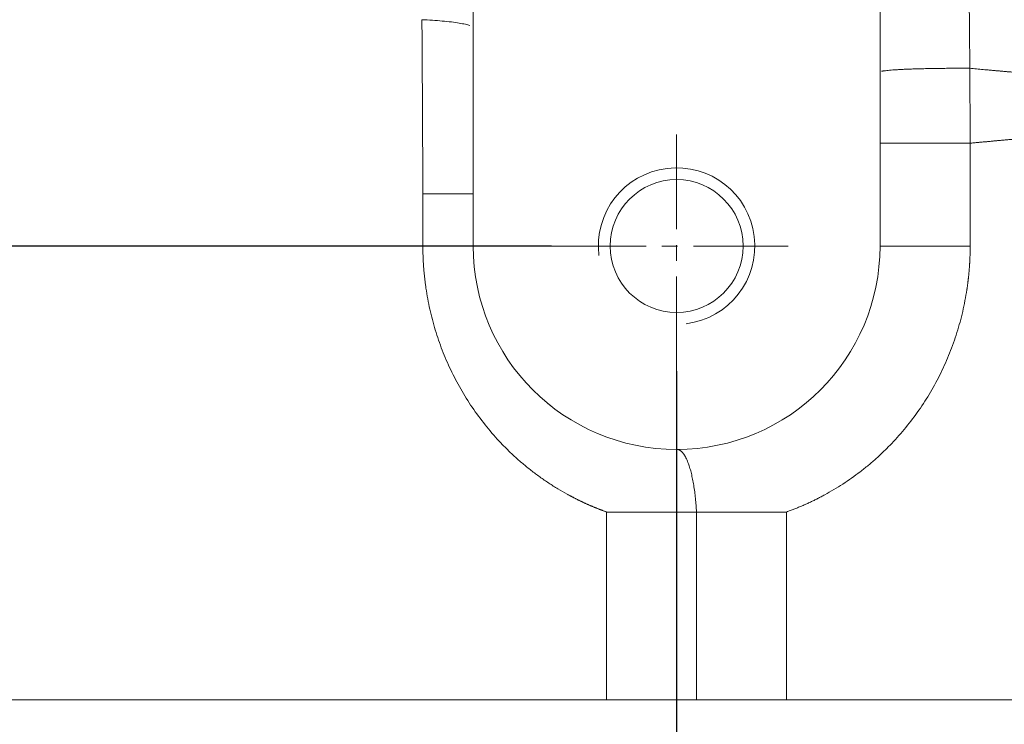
# Model space of a CAD drawing. Header units: millimetres. Extents: x 176 to 9387, y -11044 to -3322.
# Tile 120 of 256: x 6821 to 6884, y -10316 to -10271. Entities that reach past the tile are written whole.
import ezdxf

# ---------------------------------------------------------------- set-up
doc = ezdxf.new("R2010")
doc.units = ezdxf.units.MM
doc.header["$LTSCALE"] = 0.3175
doc.linetypes.add('CENTER2', pattern=[28.575, 19.05, -3.175, 3.175, -3.175])
for name, color, linetype, lineweight in [('1轮廓实线层', 7, 'Continuous', 18), ('2细线层', 4, 'Continuous', 13), ('3中心线层', 1, 'CENTER2', 13), ('7标注层', 4, 'Continuous', 13)]:
    doc.layers.add(name, color=color, linetype=linetype, lineweight=lineweight)
doc.styles.add('PC_TEXTSTYLE', font='ISOCP.SHX', dxfattribs={"width": 0.707, "bigfont": 'GBCBIG.SHX'})
doc.dimstyles.new('GB_LINEAR', dxfattribs={"dimtxt": 3.5, "dimasz": 3.5, "dimexe": 1, "dimexo": 0, "dimgap": 1.5, "dimtad": 1, "dimdsep": 46, "dimtxsty": 'PC_TEXTSTYLE', "dimcen": 0, "dimclrd": 256, "dimclrt": 3, "dimadec": 0, "dimazin": 2, "dimtp": 0.1, "dimtm": 0.1, "dimtfac": 0.71, "dimtdec": 3, "dimtmove": 0, "dimatfit": 3, "dimfxl": 1, "dimtfill": 1, "dimarcsym": 0})

# ---------------------------------------------------------------- blocks, each defined once
blk = doc.blocks.new('_Oblique')
at = {"color": 0, "lineweight": -2}
blk.add_line((-0.5, -0.5), (0.5, 0.5), dxfattribs=at)
blk = doc.blocks.new('*D55')
at = {"layer": '7标注层', "color": 0, "lineweight": -2, "transparency": 16777216}
for p, q in [((6855.383, -10235.875), (6792.383, -10235.875)), ((6855.383, -10285.875), (6792.383, -10285.875))]:
    blk.add_line(p, q, dxfattribs=at)
at = {"layer": '7标注层', "lineweight": -2, "transparency": 16777216}
blk.add_line((6799.383, -10285.875), (6799.383, -10235.875), dxfattribs=at)
at = {"layer": 'Defpoints', "color": 0, "transparency": 16777216}
for p in [(6799.383, -10235.875), (6855.383, -10235.875), (6855.383, -10285.875)]:
    blk.add_point(p, dxfattribs=at)
at = {"layer": '7标注层', "lineweight": -2, "transparency": 16777216, "xscale": 24.5, "yscale": 24.5, "zscale": 24.5}
for p, rotation in [((6799.383, -10235.875), 90), ((6799.383, -10285.875), 270)]:
    blk.add_blockref('_Oblique', p, dxfattribs=dict(at, rotation=rotation))
at = {"layer": '7标注层', "color": 3, "transparency": 16777216, "insert": (6776.633, -10260.875), "char_height": 24.5, "attachment_point": 5, "rotation": 90, "style": 'PC_TEXTSTYLE', "bg_fill": 3, "box_fill_scale": 1.1, "bg_fill_color": 257, "bg_fill_transparency": 0}
blk.add_mtext('50', dxfattribs=at)
blk = doc.blocks.new('*D56')
at = {"layer": '7标注层', "color": 0, "lineweight": -2, "transparency": 16777216}
for p, q in [((6863.383, -10293.875), (6863.383, -10377.875)), ((6953.383, -10293.875), (6953.383, -10377.875))]:
    blk.add_line(p, q, dxfattribs=at)
at = {"layer": '7标注层', "lineweight": -2, "transparency": 16777216}
blk.add_line((6887.883, -10370.875), (6928.883, -10370.875), dxfattribs=at)
at = {"layer": '7标注层', "transparency": 16777216}
for points in [[(6887.883, -10366.791), (6887.883, -10374.958), (6863.383, -10370.875)], [(6928.883, -10374.958), (6928.883, -10366.791), (6953.383, -10370.875)]]:
    blk.add_solid(points, dxfattribs=at)
at = {"layer": 'Defpoints', "color": 0, "transparency": 16777216}
for p in [(6863.383, -10293.875), (6953.383, -10293.875), (6953.383, -10370.875)]:
    blk.add_point(p, dxfattribs=at)
at = {"layer": '7标注层', "color": 3, "transparency": 16777216, "insert": (6908.383, -10348.125), "char_height": 24.5, "attachment_point": 5, "style": 'PC_TEXTSTYLE', "bg_fill": 3, "box_fill_scale": 1.1, "bg_fill_color": 257, "bg_fill_transparency": 0}
blk.add_mtext('90', dxfattribs=at)

msp = doc.modelspace()

# ---------------------------------------------------------------- linework, layer by layer
at = {"layer": '1轮廓实线层'}
for p, q in [((6850.38302, -10285.87479), (6850.38302, -10235.87479)), ((6876.38302, -10285.87479), (6876.38302, -10235.87479)), ((6882.14573, -10279.30269), (6882.14573, -10285.87479)), ((6847.16268, -10285.87479), (6847.16268, -10282.53069)), ((6858.90527, -10314.87479), (6858.90527, -10302.87479)), ((6864.65385, -10314.87479), (6864.65385, -10302.87479)), ((6870.40305, -10314.87479), (6870.40305, -10302.87479)), ((6858.90527, -10314.87479), (6738.70817, -10314.87479)), ((6908.38302, -10314.87479), (6870.40305, -10314.87479))]:
    msp.add_line(p, q, dxfattribs=at)
msp.add_circle((6863.38302, -10285.87479), 4.25, dxfattribs=at)
msp.add_arc((6863.38302, -10285.87479), 13, 180, 0, dxfattribs=at)
for points, knots in [([(6881.77222, -10235.74969), (6881.77418, -10235.96626), (6881.77811, -10236.39874), (6881.78398, -10237.04651), (6881.78984, -10237.69236), (6881.79567, -10238.33629), (6881.80149, -10238.97831), (6881.80729, -10239.61841), (6881.81307, -10240.2566), (6881.81884, -10240.89286), (6881.82459, -10241.52722), (6881.83031, -10242.15965), (6881.83602, -10242.79017), (6881.84172, -10243.41877), (6881.84739, -10244.04545), (6881.85305, -10244.67022), (6881.85869, -10245.29307), (6881.86431, -10245.91401), (6881.86992, -10246.53302), (6881.8755, -10247.15012), (6881.88107, -10247.76531), (6881.88663, -10248.37858), (6881.89216, -10248.98993), (6881.89768, -10249.59936), (6881.90318, -10250.20688), (6881.90867, -10250.81248), (6881.91413, -10251.41617), (6881.91958, -10252.01793), (6881.92502, -10252.61779), (6881.93043, -10253.21572), (6881.93583, -10253.81174), (6881.94121, -10254.40584), (6881.94658, -10254.99802), (6881.95193, -10255.58829), (6881.95726, -10256.17664), (6881.96257, -10256.76308), (6881.96787, -10257.3476), (6881.97315, -10257.9302), (6881.97841, -10258.51088), (6881.98366, -10259.08965), (6881.98889, -10259.6665), (6881.9941, -10260.24144), (6881.9993, -10260.81446), (6882.00447, -10261.38556), (6882.00964, -10261.95474), (6882.01478, -10262.52201), (6882.01991, -10263.08736), (6882.02502, -10263.6508), (6882.03011, -10264.21232), (6882.03518, -10264.77192), (6882.04024, -10265.3296), (6882.04528, -10265.88537), (6882.0503, -10266.43922), (6882.05531, -10266.99116), (6882.0603, -10267.54118), (6882.06527, -10268.08928), (6882.07022, -10268.63546), (6882.07515, -10269.17973), (6882.08007, -10269.72208), (6882.08497, -10270.26252), (6882.08985, -10270.80104), (6882.09471, -10271.33764), (6882.09956, -10271.87233), (6882.10438, -10272.40509), (6882.10919, -10272.93595), (6882.11398, -10273.46488), (6882.11875, -10273.9919), (6882.12193, -10274.3426), (6882.12351, -10274.51764)], [0, 0, 0, 0, 0.0167524, 0.03345554, 0.05010941, 0.06671401, 0.08326935, 0.09977542, 0.11623223, 0.13263977, 0.14899805, 0.16530707, 0.18156683, 0.19777733, 0.21393857, 0.23005056, 0.24611328, 0.26212674, 0.27809095, 0.29400591, 0.3098716, 0.32568804, 0.34145523, 0.35717315, 0.37284183, 0.38846125, 0.40403142, 0.41955233, 0.43502399, 0.45044639, 0.46581954, 0.48114344, 0.49641808, 0.51164348, 0.52681962, 0.5419465, 0.55702413, 0.57205251, 0.58703164, 0.60196151, 0.61684213, 0.6316735, 0.64645561, 0.66118847, 0.67587208, 0.69050643, 0.70509152, 0.71962736, 0.73411395, 0.74855128, 0.76293936, 0.77727817, 0.79156773, 0.80580804, 0.81999909, 0.83414087, 0.8482334, 0.86227667, 0.87627069, 0.89021544, 0.90411093, 0.91795715, 0.93175412, 0.94550183, 0.95920027, 0.97284944, 0.98644935, 1, 1, 1, 1]), ([(6847.10274, -10271.40905), (6847.10309, -10271.4589), (6847.10377, -10271.55858), (6847.10479, -10271.7081), (6847.1058, -10271.8576), (6847.10681, -10272.00708), (6847.10781, -10272.15653), (6847.10881, -10272.30595), (6847.10979, -10272.45534), (6847.11078, -10272.60471), (6847.11175, -10272.75405), (6847.11272, -10272.90337), (6847.11369, -10273.05265), (6847.11464, -10273.20191), (6847.1156, -10273.35114), (6847.11654, -10273.50033), (6847.11748, -10273.6495), (6847.11842, -10273.79864), (6847.11934, -10273.94775), (6847.12026, -10274.09682), (6847.12118, -10274.24587), (6847.12209, -10274.39488), (6847.12299, -10274.54386), (6847.12389, -10274.69281), (6847.12478, -10274.84173), (6847.12566, -10274.99061), (6847.12654, -10275.13946), (6847.12741, -10275.28827), (6847.12828, -10275.43706), (6847.12914, -10275.5858), (6847.13, -10275.73451), (6847.13084, -10275.88319), (6847.13168, -10276.03183), (6847.13252, -10276.18043), (6847.13335, -10276.329), (6847.13417, -10276.47753), (6847.13499, -10276.62602), (6847.1358, -10276.77448), (6847.13661, -10276.9229), (6847.13741, -10277.07128), (6847.1382, -10277.21962), (6847.13899, -10277.36792), (6847.13977, -10277.51618), (6847.14054, -10277.6644), (6847.14131, -10277.81259), (6847.14207, -10277.96073), (6847.14283, -10278.10883), (6847.14358, -10278.25689), (6847.14432, -10278.4049), (6847.14506, -10278.55288), (6847.14579, -10278.70081), (6847.14652, -10278.8487), (6847.14724, -10278.99654), (6847.14795, -10279.14435), (6847.14866, -10279.2921), (6847.14936, -10279.43981), (6847.15006, -10279.58748), (6847.15075, -10279.7351), (6847.15143, -10279.88268), (6847.15211, -10280.0302), (6847.15278, -10280.17769), (6847.15344, -10280.32512), (6847.1541, -10280.47251), (6847.15475, -10280.61984), (6847.1554, -10280.76713), (6847.15604, -10280.91437), (6847.15667, -10281.06157), (6847.1573, -10281.20871), (6847.15792, -10281.3558), (6847.15854, -10281.50284), (6847.15915, -10281.64983), (6847.15975, -10281.79677), (6847.16035, -10281.94365), (6847.16094, -10282.09049), (6847.16153, -10282.23727), (6847.16211, -10282.384), (6847.16249, -10282.4818), (6847.16268, -10282.53069)], [0, 0, 0, 0, 0.01350609, 0.02700752, 0.04050428, 0.05399636, 0.06748378, 0.08096653, 0.09444461, 0.10791802, 0.12138676, 0.13485084, 0.14831025, 0.16176499, 0.17521506, 0.18866047, 0.20210121, 0.21553729, 0.2289687, 0.24239545, 0.25581754, 0.26923496, 0.28264772, 0.29605582, 0.30945927, 0.32285805, 0.33625217, 0.34964163, 0.36302644, 0.37640659, 0.38978208, 0.40315292, 0.41651911, 0.42988064, 0.44323752, 0.45658975, 0.46993733, 0.48328026, 0.49661854, 0.50995218, 0.52328117, 0.53660551, 0.54992521, 0.56324027, 0.57655067, 0.58985643, 0.60315752, 0.61645395, 0.62974571, 0.6430328, 0.65631521, 0.66959294, 0.68286597, 0.69613432, 0.70939796, 0.7226569, 0.73591114, 0.74916066, 0.76240546, 0.77564555, 0.7888809, 0.80211152, 0.81533741, 0.82855856, 0.84177496, 0.85498661, 0.86819351, 0.88139564, 0.89459302, 0.90778562, 0.92097346, 0.93415652, 0.94733479, 0.96050828, 0.97367698, 0.98684089, 1, 1, 1, 1]), ([(6847.10274, -10271.40905), (6847.32683, -10271.41871), (6847.55012, -10271.43049), (6847.9868, -10271.4584), (6848.20015, -10271.47452), (6848.60803, -10271.51093), (6848.80252, -10271.53122), (6849.16427, -10271.57541), (6849.3315, -10271.59932), (6849.63193, -10271.64994), (6849.76512, -10271.67665), (6849.99318, -10271.73184), (6850.08805, -10271.76031), (6850.16311, -10271.78912)], [0, 0, 0, 0, 0.16667018, 0.16667018, 0.33334035, 0.33334035, 0.50001053, 0.50001053, 0.66668071, 0.66668071, 0.83335088, 0.83335088, 1, 1, 1, 1]), ([(6882.12351, -10274.51764), (6882.19381, -10274.52393), (6882.33484, -10274.53655), (6882.54706, -10274.55555), (6882.7606, -10274.57467), (6882.97545, -10274.59391), (6883.19162, -10274.61326), (6883.40911, -10274.63274), (6883.62791, -10274.65234), (6883.84803, -10274.67205), (6884.06947, -10274.69188), (6884.29222, -10274.71184), (6884.51629, -10274.73191), (6884.74168, -10274.75211), (6884.96839, -10274.77242), (6885.19641, -10274.79285), (6885.42576, -10274.8134), (6885.65642, -10274.83407), (6885.8884, -10274.85486), (6886.12171, -10274.87577), (6886.35633, -10274.8968), (6886.59227, -10274.91795), (6886.82953, -10274.93922), (6887.06812, -10274.96061), (6887.30802, -10274.98211), (6887.54924, -10275.00374), (6887.79179, -10275.02549), (6888.03565, -10275.04735), (6888.28084, -10275.06934), (6888.52735, -10275.09144), (6888.77518, -10275.11366), (6889.02433, -10275.13601), (6889.27481, -10275.15847), (6889.5266, -10275.18105), (6889.77972, -10275.20375), (6890.03416, -10275.22658), (6890.28992, -10275.24952), (6890.547, -10275.27258), (6890.80541, -10275.29576), (6891.06514, -10275.31906), (6891.32619, -10275.34248), (6891.58856, -10275.36601), (6891.85225, -10275.38967), (6892.11727, -10275.41345), (6892.38361, -10275.43734), (6892.65127, -10275.46136), (6892.92025, -10275.4855), (6893.19055, -10275.50975), (6893.46217, -10275.53413), (6893.73512, -10275.55862), (6894.00939, -10275.58323), (6894.28497, -10275.60797), (6894.56188, -10275.63282), (6894.84011, -10275.65779), (6895.11966, -10275.68288), (6895.40053, -10275.70809), (6895.68272, -10275.73342), (6895.96623, -10275.75887), (6896.25106, -10275.78444), (6896.53721, -10275.81013), (6896.82468, -10275.83594), (6897.11346, -10275.86187), (6897.40357, -10275.88791), (6897.69499, -10275.91408), (6897.98773, -10275.94037), (6898.28179, -10275.96677), (6898.57716, -10275.9933), (6898.87385, -10276.01994), (6899.17185, -10276.04671), (6899.47117, -10276.07359), (6899.77181, -10276.10059), (6900.07376, -10276.12771), (6900.37702, -10276.15496), (6900.68159, -10276.18232), (6900.98748, -10276.2098), (6901.29468, -10276.2374), (6901.60319, -10276.26512), (6901.91301, -10276.29296), (6902.22414, -10276.32092), (6902.53658, -10276.34899), (6902.85033, -10276.37719), (6903.16539, -10276.40551), (6903.48175, -10276.43395), (6903.79942, -10276.4625), (6904.1184, -10276.49118), (6904.43868, -10276.51997), (6904.76026, -10276.54889), (6905.08315, -10276.57792), (6905.40733, -10276.60707), (6905.73282, -10276.63635), (6906.05961, -10276.66574), (6906.3877, -10276.69525), (6906.71709, -10276.72488), (6907.04777, -10276.75463), (6907.37975, -10276.7845), (6907.71302, -10276.81449), (6908.04759, -10276.8446), (6908.27106, -10276.86472), (6908.38302, -10276.87479)], [0, 0, 0, 0, 0.00808686, 0.01622276, 0.0244077, 0.03264168, 0.04092472, 0.04925679, 0.05763792, 0.06606808, 0.0745473, 0.08307556, 0.09165287, 0.10027922, 0.10895463, 0.11767908, 0.12645258, 0.13527513, 0.14414673, 0.15306738, 0.16203708, 0.17105582, 0.18012362, 0.18924047, 0.19840638, 0.20762133, 0.21688533, 0.22619839, 0.23556049, 0.24497165, 0.25443187, 0.26394113, 0.27349945, 0.28310682, 0.29276324, 0.30246871, 0.31222324, 0.32202682, 0.33187946, 0.34178114, 0.35173188, 0.36173168, 0.37178052, 0.38187842, 0.39202538, 0.40222138, 0.41246644, 0.42276055, 0.43310371, 0.44349593, 0.45393719, 0.46442751, 0.47496689, 0.48555531, 0.49619278, 0.50687931, 0.51761488, 0.52839951, 0.53923318, 0.55011591, 0.56104769, 0.57202851, 0.58305838, 0.5941373, 0.60526527, 0.61644229, 0.62766835, 0.63894346, 0.65026761, 0.66164081, 0.67306306, 0.68453435, 0.69605468, 0.70762405, 0.71924247, 0.73090993, 0.74262643, 0.75439197, 0.76620655, 0.77807016, 0.78998282, 0.80194451, 0.81395524, 0.82601501, 0.83812381, 0.85028164, 0.86248851, 0.87474441, 0.88704934, 0.8994033, 0.91180629, 0.92425831, 0.93675936, 0.94930944, 0.96190854, 0.97455667, 0.98725382, 1, 1, 1, 1]), ([(6908.38302, -10276.87479), (6908.31047, -10276.88151), (6908.16559, -10276.89492), (6907.94862, -10276.915), (6907.73233, -10276.93502), (6907.51671, -10276.95498), (6907.30176, -10276.97488), (6907.0875, -10276.99471), (6906.87391, -10277.01447), (6906.661, -10277.03418), (6906.44877, -10277.05382), (6906.23721, -10277.0734), (6906.02634, -10277.09291), (6905.81614, -10277.11236), (6905.60663, -10277.13175), (6905.39779, -10277.15107), (6905.18963, -10277.17033), (6904.98215, -10277.18953), (6904.77536, -10277.20866), (6904.56924, -10277.22773), (6904.36381, -10277.24674), (6904.15905, -10277.26568), (6903.95498, -10277.28456), (6903.75159, -10277.30338), (6903.54888, -10277.32214), (6903.34685, -10277.34083), (6903.14551, -10277.35945), (6902.94484, -10277.37802), (6902.74486, -10277.39652), (6902.54557, -10277.41495), (6902.34695, -10277.43333), (6902.14902, -10277.45164), (6901.95177, -10277.46989), (6901.75521, -10277.48807), (6901.55933, -10277.50619), (6901.36413, -10277.52425), (6901.16962, -10277.54224), (6900.97579, -10277.56017), (6900.78265, -10277.57804), (6900.59019, -10277.59584), (6900.39841, -10277.61358), (6900.20732, -10277.63126), (6900.01692, -10277.64887), (6899.8272, -10277.66642), (6899.63816, -10277.68391), (6899.44981, -10277.70133), (6899.26215, -10277.71869), (6899.07517, -10277.73599), (6898.88887, -10277.75322), (6898.70326, -10277.77039), (6898.51834, -10277.7875), (6898.33411, -10277.80455), (6898.15056, -10277.82153), (6897.96769, -10277.83844), (6897.78551, -10277.8553), (6897.60402, -10277.87209), (6897.42321, -10277.88881), (6897.2431, -10277.90548), (6897.06366, -10277.92208), (6896.88492, -10277.93861), (6896.70685, -10277.95509), (6896.52948, -10277.9715), (6896.35279, -10277.98784), (6896.17679, -10278.00413), (6896.00148, -10278.02035), (6895.82685, -10278.03651), (6895.65291, -10278.0526), (6895.47966, -10278.06863), (6895.30709, -10278.0846), (6895.13521, -10278.1005), (6894.96402, -10278.11634), (6894.79351, -10278.13212), (6894.62369, -10278.14783), (6894.45456, -10278.16348), (6894.28611, -10278.17907), (6894.11835, -10278.19459), (6893.95128, -10278.21005), (6893.7849, -10278.22545), (6893.6192, -10278.24078), (6893.45419, -10278.25605), (6893.28986, -10278.27126), (6893.12622, -10278.2864), (6892.96327, -10278.30148), (6892.80101, -10278.3165), (6892.63943, -10278.33145), (6892.47854, -10278.34634), (6892.31833, -10278.36117), (6892.15881, -10278.37593), (6891.99998, -10278.39063), (6891.84184, -10278.40527), (6891.68438, -10278.41984), (6891.52761, -10278.43435), (6891.37152, -10278.4488), (6891.21612, -10278.46318), (6891.06141, -10278.4775), (6890.90738, -10278.49176), (6890.75404, -10278.50595), (6890.60139, -10278.52008), (6890.44942, -10278.53415), (6890.29814, -10278.54815), (6890.14754, -10278.56209), (6889.99763, -10278.57597), (6889.8484, -10278.58978), (6889.69987, -10278.60353), (6889.55201, -10278.61722), (6889.40484, -10278.63084), (6889.25836, -10278.6444), (6889.11256, -10278.6579), (6888.96745, -10278.67133), (6888.82302, -10278.6847), (6888.67928, -10278.69801), (6888.53623, -10278.71125), (6888.39385, -10278.72443), (6888.25217, -10278.73755), (6888.11116, -10278.7506), (6887.97085, -10278.76359), (6887.83121, -10278.77652), (6887.69226, -10278.78938), (6887.554, -10278.80218), (6887.41642, -10278.81492), (6887.27952, -10278.82759), (6887.14331, -10278.8402), (6887.00778, -10278.85275), (6886.87294, -10278.86523), (6886.73878, -10278.87765), (6886.6053, -10278.89001), (6886.4725, -10278.9023), (6886.34039, -10278.91453), (6886.20897, -10278.9267), (6886.07822, -10278.9388), (6885.94816, -10278.95084), (6885.81878, -10278.96282), (6885.69008, -10278.97473), (6885.56207, -10278.98658), (6885.43474, -10278.99836), (6885.30809, -10279.01009), (6885.18212, -10279.02175), (6885.05684, -10279.03334), (6884.93223, -10279.04488), (6884.80831, -10279.05635), (6884.68507, -10279.06775), (6884.56251, -10279.0791), (6884.44064, -10279.09038), (6884.31944, -10279.10159), (6884.19893, -10279.11275), (6884.07909, -10279.12384), (6883.95994, -10279.13486), (6883.84147, -10279.14582), (6883.72367, -10279.15672), (6883.60656, -10279.16756), (6883.49013, -10279.17833), (6883.37438, -10279.18904), (6883.25931, -10279.19969), (6883.14491, -10279.21027), (6883.0312, -10279.22079), (6882.91817, -10279.23125), (6882.80582, -10279.24164), (6882.69414, -10279.25197), (6882.58315, -10279.26224), (6882.47283, -10279.27244), (6882.36319, -10279.28258), (6882.25423, -10279.29266), (6882.18182, -10279.29935), (6882.14573, -10279.30269)], [0, 0, 0, 0, 0.0082633, 0.01650096, 0.02471296, 0.03289931, 0.04106, 0.04919505, 0.05730444, 0.06538819, 0.07344628, 0.08147872, 0.0894855, 0.09746664, 0.10542213, 0.11335196, 0.12125614, 0.12913467, 0.13698755, 0.14481478, 0.15261635, 0.16039228, 0.16814255, 0.17586717, 0.18356614, 0.19123946, 0.19888713, 0.20650914, 0.2141055, 0.22167622, 0.22922128, 0.23674068, 0.24423444, 0.25170255, 0.259145, 0.2665618, 0.27395295, 0.28131845, 0.2886583, 0.2959725, 0.30326104, 0.31052394, 0.31776118, 0.32497277, 0.33215871, 0.33931899, 0.34645363, 0.35356261, 0.36064594, 0.36770363, 0.37473565, 0.38174203, 0.38872276, 0.39567783, 0.40260726, 0.40951103, 0.41638915, 0.42324162, 0.43006843, 0.4368696, 0.44364511, 0.45039497, 0.45711919, 0.46381774, 0.47049065, 0.47713791, 0.48375951, 0.49035547, 0.49692577, 0.50347042, 0.50998942, 0.51648276, 0.52295046, 0.5293925, 0.53580889, 0.54219963, 0.54856472, 0.55490416, 0.56121795, 0.56750608, 0.57376856, 0.5800054, 0.58621657, 0.5924021, 0.59856198, 0.60469621, 0.61080478, 0.6168877, 0.62294497, 0.62897659, 0.63498256, 0.64096287, 0.64691754, 0.65284655, 0.65874991, 0.66462762, 0.67047968, 0.67630609, 0.68210684, 0.68788195, 0.6936314, 0.6993552, 0.70505335, 0.71072585, 0.71637269, 0.72199389, 0.72758943, 0.73315932, 0.73870356, 0.74422215, 0.74971509, 0.75518237, 0.76062401, 0.76603999, 0.77143032, 0.776795, 0.78213403, 0.7874474, 0.79273513, 0.7979972, 0.80323362, 0.80844439, 0.81362951, 0.81878898, 0.82392279, 0.82903095, 0.83411347, 0.83917033, 0.84420154, 0.8492071, 0.854187, 0.85914126, 0.86406986, 0.86897281, 0.87385011, 0.87870176, 0.88352776, 0.8883281, 0.8931028, 0.89785184, 0.90257523, 0.90727297, 0.91194506, 0.91659149, 0.92121228, 0.92580741, 0.93037689, 0.93492072, 0.9394389, 0.94393143, 0.94839831, 0.95283953, 0.9572551, 0.96164503, 0.9660093, 0.97034791, 0.97466088, 0.9789482, 0.98320986, 0.98744587, 0.99165623, 0.99584094, 1, 1, 1, 1]), ([(6876.38303, -10279.30262), (6876.38322, -10279.30266), (6876.40273, -10279.30264), (6876.4892, -10279.30265), (6876.63278, -10279.30265), (6876.83144, -10279.30265), (6877.0829, -10279.30266), (6877.38423, -10279.30266), (6877.73194, -10279.30266), (6878.12199, -10279.30266), (6878.54987, -10279.30267), (6879.0106, -10279.30267), (6879.49885, -10279.30267), (6880.00895, -10279.30268), (6880.53498, -10279.30268), (6881.07086, -10279.30268), (6881.61035, -10279.30269), (6881.96825, -10279.30269), (6882.14573, -10279.30269)], [0, 0, 0, 0, 0.0618116, 0.1243575, 0.18690339, 0.24944928, 0.31199518, 0.37454107, 0.43708696, 0.49963286, 0.56217875, 0.62472464, 0.68727053, 0.74981643, 0.81236232, 0.87490821, 0.93745411, 1, 1, 1, 1]), ([(6847.16268, -10282.53069), (6847.39765, -10282.53069), (6847.62585, -10282.53068), (6848.06355, -10282.53068), (6848.27304, -10282.53068), (6848.66856, -10282.53068), (6848.85458, -10282.53067), (6849.19894, -10282.53067), (6849.35727, -10282.53067), (6849.64264, -10282.53066), (6849.76967, -10282.53066), (6849.98957, -10282.53066), (6850.08243, -10282.53066), (6850.23187, -10282.53065), (6850.28844, -10282.53065), (6850.36403, -10282.53065), (6850.38308, -10282.53069), (6850.38301, -10282.53062)], [0, 0, 0, 0, 0.12499519, 0.12499519, 0.24999038, 0.24999038, 0.37498558, 0.37498558, 0.49998077, 0.49998077, 0.62497596, 0.62497596, 0.74997115, 0.74997115, 0.87496635, 0.87496635, 1, 1, 1, 1]), ([(6850.38301, -10285.87471), (6850.38301, -10285.87476), (6850.364, -10285.87474), (6850.28844, -10285.87475), (6850.23187, -10285.87475), (6850.08243, -10285.87475), (6849.98957, -10285.87475), (6849.76967, -10285.87476), (6849.64264, -10285.87476), (6849.35727, -10285.87477), (6849.19894, -10285.87477), (6848.85459, -10285.87477), (6848.66856, -10285.87478), (6848.27304, -10285.87478), (6848.06355, -10285.87478), (6847.62585, -10285.87479), (6847.39765, -10285.87479), (6847.16268, -10285.87479)], [0, 0, 0, 0, 0.12494389, 0.12494389, 0.2499519, 0.2499519, 0.37495992, 0.37495992, 0.49996794, 0.49996794, 0.62497595, 0.62497595, 0.74998397, 0.74998397, 0.87499198, 0.87499198, 1, 1, 1, 1]), ([(6858.90527, -10302.8748), (6858.88363, -10302.86702), (6858.84035, -10302.85147), (6858.77555, -10302.82781), (6858.71086, -10302.80391), (6858.64628, -10302.77976), (6858.58182, -10302.75535), (6858.51746, -10302.73069), (6858.4532, -10302.70578), (6858.38906, -10302.68061), (6858.32503, -10302.65519), (6858.26111, -10302.62952), (6858.1973, -10302.60359), (6858.1336, -10302.57741), (6858.07, -10302.55098), (6858.00652, -10302.52429), (6857.94314, -10302.49735), (6857.87988, -10302.47015), (6857.81672, -10302.44271), (6857.75367, -10302.415), (6857.69074, -10302.38705), (6857.62791, -10302.35884), (6857.56519, -10302.33038), (6857.50258, -10302.30166), (6857.44008, -10302.27269), (6857.37769, -10302.24347), (6857.3154, -10302.214), (6857.25323, -10302.18427), (6857.19117, -10302.15428), (6857.12921, -10302.12405), (6857.06736, -10302.09356), (6857.00563, -10302.06281), (6856.944, -10302.03182), (6856.88248, -10302.00057), (6856.82107, -10301.96906), (6856.75976, -10301.9373), (6856.69857, -10301.90529), (6856.63749, -10301.87303), (6856.57651, -10301.84051), (6856.51564, -10301.80774), (6856.45489, -10301.77471), (6856.21212, -10301.64151), (6855.79246, -10301.39917), (6855.20697, -10301.02918), (6854.6362, -10300.63583), (6854.0811, -10300.21986), (6853.54269, -10299.78233), (6853.02216, -10299.3241), (6852.5197, -10298.84537), (6851.87664, -10298.1827), (6851.12191, -10297.30879), (6850.30179, -10296.19485), (6849.56984, -10295.02299), (6849.03711, -10294.00449), (6848.65854, -10293.16908), (6848.3994, -10292.5349), (6848.16414, -10291.89122), (6847.95337, -10291.24005), (6847.76718, -10290.58272), (6847.60584, -10289.92049), (6847.46911, -10289.25258), (6847.38733, -10288.76136), (6847.34257, -10288.45081), (6847.32503, -10288.32273), (6847.30838, -10288.19456), (6847.29263, -10288.06633), (6847.27778, -10287.93801), (6847.26383, -10287.80963), (6847.25078, -10287.68116), (6847.23863, -10287.55262), (6847.22738, -10287.42401), (6847.21703, -10287.29532), (6847.20758, -10287.16656), (6847.19903, -10287.03772), (6847.19138, -10286.9088), (6847.18462, -10286.77981), (6847.17877, -10286.65075), (6847.17382, -10286.5216), (6847.16976, -10286.39239), (6847.1666, -10286.2631), (6847.16436, -10286.13373), (6847.16295, -10286.00429), (6847.16277, -10285.91797), (6847.16268, -10285.87479)], [0, 0, 0, 0, 0.00319385, 0.00638691, 0.00957925, 0.01277089, 0.01596191, 0.01915233, 0.0223422, 0.02553158, 0.0287205, 0.03190903, 0.0350972, 0.03828505, 0.04147265, 0.04466003, 0.04784724, 0.05103433, 0.05422135, 0.05740833, 0.06059534, 0.06378242, 0.06696961, 0.07015696, 0.07334452, 0.07653233, 0.07972045, 0.08290892, 0.08609778, 0.08928709, 0.09247688, 0.09566722, 0.09885813, 0.10204968, 0.10524191, 0.10843486, 0.11162859, 0.11482313, 0.11801853, 0.12121485, 0.12441213, 0.12761041, 0.15962144, 0.19158022, 0.22353402, 0.25553013, 0.28744939, 0.31929663, 0.35111914, 0.38296431, 0.44618315, 0.50924404, 0.57170636, 0.63399325, 0.66487139, 0.69566386, 0.72641755, 0.75717952, 0.78771091, 0.81816981, 0.84860297, 0.87905724, 0.88482668, 0.89059306, 0.89635671, 0.90211794, 0.90787707, 0.91363444, 0.91939034, 0.92514512, 0.93089907, 0.93665254, 0.94240584, 0.94815929, 0.9539132, 0.95966791, 0.96542374, 0.971181, 0.97694001, 0.9827011, 0.98846458, 0.99423077, 1, 1, 1, 1]), ([(6882.14573, -10285.87479), (6882.1457, -10285.89827), (6882.14565, -10285.94522), (6882.14523, -10286.01564), (6882.14456, -10286.08603), (6882.14363, -10286.1564), (6882.14243, -10286.22675), (6882.14096, -10286.29707), (6882.13923, -10286.36737), (6882.13723, -10286.43765), (6882.13496, -10286.50791), (6882.13243, -10286.57814), (6882.12964, -10286.64835), (6882.12657, -10286.71853), (6882.12325, -10286.78869), (6882.11965, -10286.85883), (6882.11579, -10286.92895), (6882.11167, -10286.99904), (6882.10727, -10287.06911), (6882.10262, -10287.13916), (6882.0977, -10287.20918), (6882.09251, -10287.27918), (6882.08705, -10287.34916), (6882.08133, -10287.41911), (6882.07535, -10287.48905), (6882.06909, -10287.55895), (6882.06258, -10287.62884), (6882.05579, -10287.6987), (6882.04874, -10287.76854), (6882.04143, -10287.83836), (6882.03385, -10287.90815), (6882.026, -10287.97792), (6882.01789, -10288.04767), (6882.00951, -10288.11739), (6882.00087, -10288.18709), (6881.99196, -10288.25677), (6881.98278, -10288.32642), (6881.97334, -10288.39606), (6881.96364, -10288.46566), (6881.95366, -10288.53525), (6881.94343, -10288.60481), (6881.90146, -10288.88263), (6881.818, -10289.36678), (6881.67266, -10290.0529), (6881.50134, -10290.73264), (6881.30448, -10291.40462), (6881.08271, -10292.06754), (6880.83642, -10292.72), (6880.56563, -10293.362), (6880.17337, -10294.20106), (6879.62515, -10295.2185), (6878.87887, -10296.38031), (6878.0495, -10297.47782), (6877.29308, -10298.33306), (6876.65229, -10298.97883), (6876.15507, -10299.44278), (6875.64099, -10299.88661), (6875.11096, -10300.30962), (6874.56616, -10300.71116), (6874.00758, -10301.09041), (6873.43541, -10301.44726), (6873.00824, -10301.69117), (6872.73563, -10301.83863), (6872.62251, -10301.89874), (6872.50901, -10301.95798), (6872.39515, -10302.01635), (6872.28091, -10302.07385), (6872.16631, -10302.13047), (6872.05133, -10302.18622), (6871.93599, -10302.24109), (6871.82028, -10302.29509), (6871.7042, -10302.34822), (6871.58775, -10302.40047), (6871.47094, -10302.45185), (6871.35375, -10302.50236), (6871.2362, -10302.55199), (6871.11828, -10302.60075), (6871, -10302.64864), (6870.88134, -10302.69565), (6870.76233, -10302.74179), (6870.64293, -10302.78705), (6870.5232, -10302.83149), (6870.44311, -10302.86037), (6870.40305, -10302.87481)], [0, 0, 0, 0, 0.0031779, 0.00635481, 0.00953077, 0.01270584, 0.01588005, 0.01905345, 0.02222609, 0.02539801, 0.02856927, 0.03173991, 0.03490997, 0.0380795, 0.04124856, 0.04441718, 0.04758541, 0.0507533, 0.0539209, 0.05708825, 0.0602554, 0.0634224, 0.06658929, 0.06975612, 0.07292294, 0.07608979, 0.07925673, 0.08242379, 0.08559102, 0.08875848, 0.09192621, 0.09509425, 0.09826265, 0.10143146, 0.10460072, 0.10777049, 0.11094081, 0.11411172, 0.11728327, 0.12045552, 0.12362849, 0.12680225, 0.15849369, 0.19012893, 0.22175493, 0.2534187, 0.28497407, 0.31646571, 0.3479405, 0.37944537, 0.44210691, 0.50468987, 0.56695962, 0.62916458, 0.6601706, 0.69112075, 0.7220615, 0.75303936, 0.78394628, 0.81480664, 0.84566676, 0.876573, 0.88245558, 0.88833564, 0.89421349, 0.90008945, 0.90596384, 0.91183698, 0.91770918, 0.92358076, 0.92945204, 0.93532335, 0.94119499, 0.94706729, 0.95294056, 0.95881513, 0.96469131, 0.97056942, 0.97644978, 0.9823327, 0.98821849, 0.99410749, 1, 1, 1, 1]), ([(6876.38302, -10285.87472), (6876.38315, -10285.87478), (6876.39071, -10285.87474), (6876.42244, -10285.87474), (6876.44685, -10285.87474), (6876.51415, -10285.87475), (6876.55704, -10285.87475), (6876.66241, -10285.87475), (6876.72489, -10285.87475), (6876.86997, -10285.87475), (6876.95256, -10285.87475), (6877.1376, -10285.87475), (6877.24006, -10285.87476), (6877.4638, -10285.87476), (6877.58508, -10285.87476), (6877.84461, -10285.87476), (6877.98285, -10285.87476), (6878.27373, -10285.87476), (6878.42636, -10285.87476), (6878.74286, -10285.87477), (6878.90672, -10285.87477), (6879.24218, -10285.87477), (6879.41376, -10285.87477), (6879.76105, -10285.87477), (6879.93675, -10285.87478), (6880.28875, -10285.87478), (6880.46505, -10285.87478), (6880.81506, -10285.87478), (6880.98878, -10285.87478), (6881.33089, -10285.87479), (6881.49928, -10285.87479), (6881.82855, -10285.87479), (6881.98943, -10285.87479), (6882.14573, -10285.87479)], [0, 0, 0, 0, 0.06181783, 0.06181783, 0.12436331, 0.12436331, 0.18690879, 0.18690879, 0.24945427, 0.24945427, 0.31199974, 0.31199974, 0.37454522, 0.37454522, 0.4370907, 0.4370907, 0.49963618, 0.49963618, 0.56218165, 0.56218165, 0.62472713, 0.62472713, 0.68727261, 0.68727261, 0.74981809, 0.74981809, 0.81236357, 0.81236357, 0.87490904, 0.87490904, 0.93745452, 0.93745452, 1, 1, 1, 1]), ([(6864.65385, -10302.87479), (6863.68616, -10302.87479), (6862.72645, -10302.87479), (6861.68556, -10302.87479), (6860.73022, -10302.87479), (6859.77799, -10302.87479), (6858.90527, -10302.87479)], [0, 0, 0, 0, 0.5, 0.5, 0.54456306, 1, 1, 1, 1]), ([(6870.40305, -10302.87479), (6869.53087, -10302.87479), (6868.56828, -10302.87479), (6867.60794, -10302.87479), (6866.56167, -10302.87479), (6865.60468, -10302.87479), (6864.65385, -10302.87479)], [0, 0, 0, 0, 0.45511305, 0.5, 0.5, 1, 1, 1, 1]), ([(6864.65385, -10314.87479), (6863.68627, -10314.87479), (6862.7263, -10314.87479), (6860.81496, -10314.87479), (6859.86334, -10314.87479), (6858.90527, -10314.87479)], [0, 0, 0, 0, 0.5, 0.5, 1, 1, 1, 1]), ([(6870.40305, -10314.87479), (6869.44469, -10314.87479), (6868.4817, -10314.87479), (6866.56132, -10314.87479), (6865.60437, -10314.87479), (6864.65385, -10314.87479)], [0, 0, 0, 0, 0.5, 0.5, 1, 1, 1, 1])]:
    msp.add_open_spline(points, degree=3, knots=knots, dxfattribs=at)
for points, weights in [([(6876.47597, -10274.70946), (6877.02704, -10274.57382), (6879.3725, -10274.49781), (6882.12351, -10274.51764)], [1.11986543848, 0.934139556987, 0.964243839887, 1.21017828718]), ([(6863.4029, -10298.87478), (6864.01772, -10298.87384), (6864.52107, -10300.38313), (6864.65385, -10302.87479)], [1.21142773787, 0.990917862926, 0.942894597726, 1.06735794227])]:
    msp.add_rational_spline(points, weights, degree=3, dxfattribs=at)
for points in [[(6882.14573, -10279.30269), (6882.13833, -10277.70722), (6882.13093, -10276.1115), (6882.12351, -10274.51764)], [(6855.35051, -10296.09645), (6855.27494, -10296.03708), (6855.20006, -10295.97689), (6855.12589, -10295.91589)]]:
    msp.add_open_spline(points, degree=3, dxfattribs=at)
at = {"layer": '2细线层'}
msp.add_arc((6863.38302, -10285.87479), 5, 277, 187, dxfattribs=at)
at = {"layer": '3中心线层'}
for p, q in [((6863.38302, -10293.87479), (6863.38302, -10277.87479)), ((6855.38302, -10285.87479), (6871.38302, -10285.87479))]:
    msp.add_line(p, q, dxfattribs=at)

# ---------------------------------------------------------------- next in the draw order: dimensions: what is measured, and where the dimension line sits
at = {"layer": '7标注层'}
dim = msp.add_linear_dim(base=(6799.38302, -10235.87479), p1=(6855.38302, -10285.87479), p2=(6855.38302, -10235.87479), angle=90, dimstyle='GB_LINEAR', override={"dimscale": 7, "dimgap": 1.5, "dimtad": 1, "dimjust": 0, "dimdec": 2, "dimlfac": 1, "dimpost": '<>', "dimblk1": 'Oblique', "dimblk2": 'Oblique', "dimsah": 1, "dimse1": 0, "dimse2": 0, "dimsd1": 0, "dimsd2": 0, "dimclrd": 256, "dimclre": 0, "dimtofl": 1}, dxfattribs=at)
dim.commit()
dim.dimension.update_dxf_attribs({"geometry": '*D55', "text_midpoint": (6776.63302, -10260.87479)})
dim = msp.add_linear_dim(base=(6953.38302, -10370.87479), p1=(6863.38302, -10293.87479), p2=(6953.38302, -10293.87479), dimstyle='GB_LINEAR', override={"dimscale": 7, "dimgap": 1.5, "dimtad": 1, "dimjust": 0, "dimdec": 2, "dimlfac": 1, "dimse1": 0, "dimse2": 0, "dimsd1": 0, "dimsd2": 0, "dimclrd": 256, "dimclre": 0, "dimtofl": 1}, dxfattribs=at)
dim.commit()
dim.dimension.update_dxf_attribs({"geometry": '*D56', "text_midpoint": (6908.38302, -10348.12479)})

doc.saveas('drawing.dxf')
